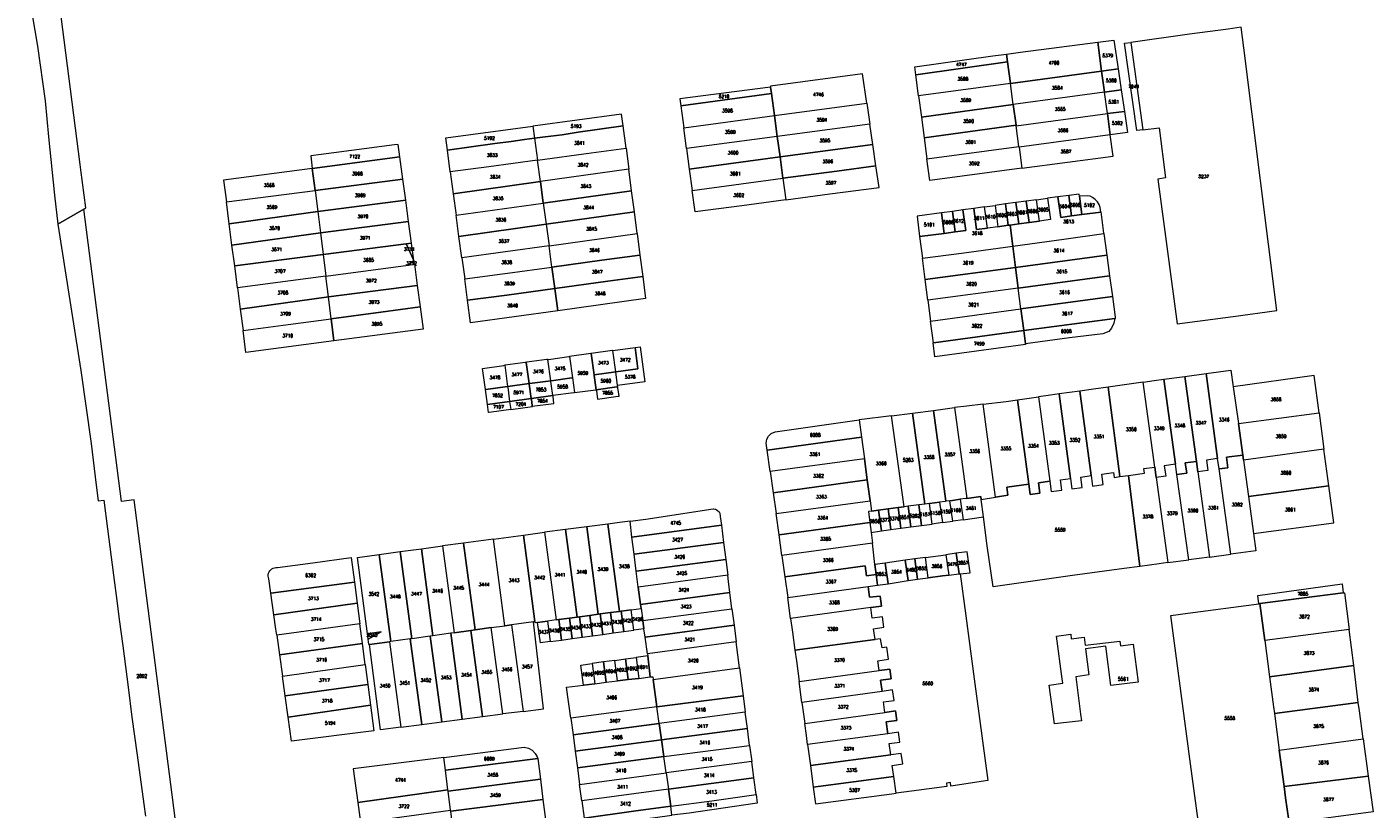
# Model space of a CAD drawing. Header units: metres. Extents: x 3 to 114181, y 112716 to 476231.
# Tile 2 of 90: x 112045 to 112440, y 473945 to 474174. Entities that reach past the tile are written whole.
import ezdxf
from ezdxf.enums import TextEntityAlignment as Align

# ---------------------------------------------------------------- set-up
doc = ezdxf.new("R2010")
doc.units = ezdxf.units.M
doc.header["$MEASUREMENT"] = 0
doc.layers.add('Kadasterperceelnummers', color=14, linetype='Continuous', lineweight=0)
doc.layers.add('Kadasterpercelen', color=14, linetype='Continuous', lineweight=13)
doc.styles.add('Style-STANDARD', font='STANDARD.shx')

msp = doc.modelspace()

# ---------------------------------------------------------------- linework, layer by layer
at = {"layer": 'Kadasterpercelen', "linetype": 'Continuous', "flags": 128}
for points in [[(112045.41, 474186.47), (112048.54, 474168.08), (112050.76, 474151.97), (112051.77, 474141.47), (112053.49, 474124.41), (112054.49, 474115.86), (112062.1, 474120.3), (112062.66, 474120.63), (112061.19, 474131.81), (112060.98, 474133.36), (112053.07, 474195.09)], [(112094.63, 473897.06), (112076.8, 474035.13), (112073.13, 474034.65), (112062.1, 474120.3), (112054.49, 474115.86), (112061.23, 474072.96), (112064.22, 474051.62), (112065.71, 474039.39), (112066.26, 474034.8), (112067.98, 474035.06), (112069.05, 474026.65), (112070.77, 474013.08), (112071.84, 474004.87), (112072.47, 474000), (112073.48, 473992.32), (112075.05, 473980.18), (112076.2, 473971.39), (112077.71, 473960.29), (112079.66, 473945.98), (112080.15, 473942.38)]]:
    msp.add_lwpolyline(points, dxfattribs=at)
for points in [[(112368.91, 474169.13), (112372.48, 474143.56), (112377.19, 474144.12), (112379.11, 474129.41), (112376.88, 474129.08), (112382.46, 474086.68), (112398.9, 474088.8), (112411.76, 474090.61), (112402.02, 474167.51), (112401.25, 474173.56), (112397.41, 474173.02), (112386.16, 474171.51)], [(112359.21, 474169.17), (112360.36, 474160.74), (112333.62, 474157.11), (112332.76, 474163.41), (112332.45, 474165.72), (112336.57, 474166.29)], [(112359.21, 474169.17), (112363.99, 474169.77), (112365.22, 474161.39), (112360.36, 474160.74)], [(112368.91, 474169.13), (112372.48, 474143.56), (112370.65, 474143.34), (112367.09, 474168.88)], [(112332.45, 474165.72), (112332.76, 474163.41), (112305.91, 474159.67), (112305.61, 474161.96), (112328.47, 474165.17)], [(112291.52, 474151.31), (112290.24, 474159.97), (112263.33, 474156.32), (112263.37, 474156.03), (112263.63, 474154.13), (112264.49, 474147.7)], [(112306.73, 474153.47), (112305.91, 474159.67), (112332.76, 474163.41), (112333.62, 474157.11)], [(112360.36, 474160.74), (112361.2, 474154.53), (112334.46, 474150.91), (112333.62, 474157.11)], [(112365.22, 474161.39), (112366.12, 474155.2), (112361.2, 474154.53), (112360.36, 474160.74)], [(112263.37, 474156.03), (112236.76, 474152.58), (112237.02, 474150.58), (112263.63, 474154.13)], [(112306.73, 474153.47), (112307.55, 474147.27), (112334.46, 474150.91), (112333.62, 474157.11)], [(112237.89, 474144.15), (112264.49, 474147.7), (112263.63, 474154.13), (112237.02, 474150.58)], [(112335.29, 474144.86), (112335.31, 474144.66), (112362.05, 474148.26), (112361.2, 474154.53), (112334.46, 474150.91)], [(112366.12, 474155.2), (112367.04, 474148.93), (112362.05, 474148.26), (112361.2, 474154.53)], [(112193.68, 474144.58), (112194.15, 474141.06), (112197.33, 474141.45), (112202.24, 474142.09), (112206.97, 474142.86), (112220.14, 474144.68), (112219.69, 474148.1)], [(112292.42, 474145.22), (112265.31, 474141.6), (112264.49, 474147.7), (112291.52, 474151.31)], [(112308.36, 474141.22), (112335.29, 474144.86), (112334.46, 474150.91), (112307.55, 474147.27)], [(112362.05, 474148.26), (112362.87, 474142.05), (112336.16, 474138.45), (112336.13, 474138.64), (112335.31, 474144.66)], [(112367.95, 474142.71), (112362.87, 474142.05), (112362.05, 474148.26), (112367.04, 474148.93)], [(112168.63, 474137.6), (112168.16, 474141.14), (112193.68, 474144.58), (112194.15, 474141.06), (112191.24, 474140.71), (112187.29, 474140.07), (112182.57, 474139.52)], [(112220.99, 474138.17), (112220.14, 474144.68), (112206.97, 474142.86), (112202.24, 474142.09), (112197.33, 474141.45), (112194.15, 474141.06), (112195.03, 474134.65), (112210.79, 474136.83)], [(112238.71, 474138.05), (112237.89, 474144.15), (112264.49, 474147.7), (112265.31, 474141.6)], [(112293.31, 474139.2), (112292.42, 474145.22), (112265.31, 474141.6), (112266.12, 474135.57)], [(112308.36, 474141.22), (112309.18, 474135.01), (112336.13, 474138.64), (112335.31, 474144.66), (112335.29, 474144.86)], [(112168.63, 474137.6), (112182.57, 474139.52), (112187.29, 474140.07), (112191.24, 474140.71), (112194.15, 474141.06), (112195.03, 474134.65), (112180.83, 474132.68), (112169.49, 474131.18)], [(112239.52, 474132.02), (112266.12, 474135.57), (112265.31, 474141.6), (112238.71, 474138.05)], [(112362.87, 474142.05), (112336.16, 474138.45), (112337, 474132.24), (112363.75, 474135.76)], [(112154.21, 474139.26), (112153.13, 474139.12), (112131.62, 474136.28), (112128.6, 474135.88), (112129.05, 474132.22), (112154.71, 474135.62)], [(112221.8, 474131.96), (112195.88, 474128.35), (112195.03, 474134.65), (112210.79, 474136.83), (112220.99, 474138.17)], [(112293.31, 474139.2), (112266.12, 474135.57), (112266.96, 474129.32), (112282.78, 474131.43), (112294.22, 474133.01)], [(112310.01, 474128.69), (112309.18, 474135.01), (112336.13, 474138.64), (112336.16, 474138.45), (112337, 474132.24)], [(112155.59, 474129.08), (112154.71, 474135.62), (112129.05, 474132.22), (112129.86, 474125.75)], [(112169.49, 474131.18), (112170.35, 474124.8), (112195.88, 474128.35), (112195.03, 474134.65), (112180.83, 474132.68)], [(112240.36, 474125.78), (112266.96, 474129.32), (112266.12, 474135.57), (112239.52, 474132.02)], [(112267.82, 474122.98), (112280.68, 474124.73), (112295.17, 474126.59), (112294.22, 474133.01), (112282.78, 474131.43), (112266.96, 474129.32)], [(112103.05, 474128.77), (112103.88, 474122.38), (112129.86, 474125.75), (112129.05, 474132.22)], [(112155.59, 474129.08), (112129.86, 474125.75), (112130.63, 474119.6), (112156.42, 474122.94)], [(112171.2, 474118.5), (112196.74, 474122.05), (112195.88, 474128.35), (112170.35, 474124.8)], [(112221.8, 474131.96), (112195.88, 474128.35), (112196.74, 474122.05), (112222.63, 474125.66)], [(112240.36, 474125.78), (112266.96, 474129.32), (112267.82, 474122.98), (112254.94, 474121.22), (112241.21, 474119.46)], [(112103.88, 474122.38), (112129.86, 474125.75), (112130.63, 474119.6), (112104.7, 474116.02)], [(112222.63, 474125.66), (112196.74, 474122.05), (112197.59, 474115.86), (112223.43, 474119.46)], [(112353.89, 474124.13), (112353.82, 474124.71), (112350.74, 474124.29), (112351.52, 474118.28), (112354.6, 474118.69)], [(112156.42, 474122.94), (112130.63, 474119.6), (112131.41, 474113.34), (112157.26, 474116.69)], [(112171.2, 474118.5), (112196.74, 474122.05), (112197.59, 474115.86), (112172.03, 474112.31)], [(112319.74, 474120.05), (112320.55, 474113.98), (112317.49, 474113.6), (112314.24, 474113.19), (112307.02, 474112.29), (112307.84, 474105.93), (112319.29, 474107.39), (112334.32, 474109.46), (112333.52, 474115.62), (112333, 474115.55), (112329.95, 474115.14), (112326.9, 474114.72), (112323.72, 474114.29), (112322.89, 474120.48)], [(112326.07, 474120.98), (112322.89, 474120.48), (112323.72, 474114.29), (112326.9, 474114.72)], [(112329.12, 474121.39), (112329.95, 474115.14), (112326.9, 474114.72), (112326.07, 474120.98)], [(112332.17, 474121.8), (112329.12, 474121.39), (112329.95, 474115.14), (112333, 474115.55)], [(112335.23, 474122.21), (112332.17, 474121.8), (112333, 474115.55), (112333.52, 474115.62), (112336.06, 474115.97)], [(112361.01, 474113.29), (112360.25, 474119.45), (112360.18, 474119.43), (112354.6, 474118.69), (112351.52, 474118.28), (112348.37, 474117.86), (112347.57, 474123.87), (112344.51, 474123.46), (112345.34, 474117.22), (112342.13, 474116.79), (112339.11, 474116.38), (112336.06, 474115.97), (112333.52, 474115.62), (112334.32, 474109.46), (112349.26, 474111.52), (112361.04, 474113.11)], [(112338.28, 474122.62), (112335.23, 474122.21), (112336.06, 474115.97), (112339.11, 474116.38)], [(112341.3, 474123.03), (112338.28, 474122.62), (112339.11, 474116.38), (112342.13, 474116.79)], [(112344.51, 474123.46), (112345.34, 474117.22), (112342.13, 474116.79), (112341.3, 474123.03)], [(112347.57, 474123.87), (112348.37, 474117.86), (112351.52, 474118.28), (112350.74, 474124.29)], [(112360.18, 474119.43), (112359.98, 474120.79), (112359.65, 474121.64), (112359.16, 474122.44), (112358.52, 474123.14), (112357.74, 474123.74), (112357, 474124.1), (112356.32, 474124.22), (112353.89, 474124.13), (112354.6, 474118.69)], [(112104.7, 474116.02), (112130.63, 474119.6), (112131.41, 474113.34), (112105.51, 474109.76)], [(112157.26, 474116.69), (112131.41, 474113.34), (112132.2, 474106.98), (112156.6, 474110.15), (112158.12, 474110.35)], [(112223.43, 474119.46), (112197.59, 474115.86), (112198.45, 474109.54), (112224.26, 474113.13)], [(112307.02, 474112.29), (112314.24, 474113.19), (112313.46, 474119.18), (112306.26, 474118.19)], [(112316.71, 474119.64), (112313.46, 474119.18), (112314.24, 474113.19), (112317.49, 474113.6)], [(112319.74, 474120.05), (112316.71, 474119.64), (112317.49, 474113.6), (112320.55, 474113.98)], [(112105.51, 474109.76), (112131.41, 474113.34), (112132.2, 474106.98), (112106.31, 474103.63)], [(112172.03, 474112.31), (112197.59, 474115.86), (112198.45, 474109.54), (112172.88, 474105.98)], [(112224.26, 474113.13), (112225.08, 474106.82), (112213.87, 474105.34), (112199.29, 474103.33), (112198.45, 474109.54)], [(112361.04, 474113.11), (112361.88, 474106.82), (112335.13, 474103.2), (112334.32, 474109.46), (112349.26, 474111.52)], [(112156.6, 474110.15), (112132.2, 474106.98), (112132.99, 474100.6), (112157.17, 474103.88), (112158.82, 474105.2)], [(112158.12, 474110.35), (112156.6, 474110.15), (112158.82, 474105.2)], [(112173.7, 474099.86), (112186.27, 474101.53), (112199.29, 474103.33), (112198.45, 474109.54), (112172.88, 474105.98)], [(112307.84, 474105.93), (112319.29, 474107.39), (112334.32, 474109.46), (112335.13, 474103.2), (112308.66, 474099.62)], [(112106.31, 474103.63), (112132.2, 474106.98), (112132.99, 474100.6), (112107.13, 474097.25)], [(112158.96, 474104.12), (112158.82, 474105.2), (112157.17, 474103.88)], [(112225.08, 474106.82), (112225.9, 474100.55), (112215.62, 474099.2), (112200.15, 474097.07), (112199.29, 474103.33), (112213.87, 474105.34)], [(112361.88, 474106.82), (112362.69, 474100.78), (112335.92, 474097.15), (112335.13, 474103.2)], [(112158.96, 474104.12), (112159.8, 474097.93), (112133.75, 474094.56), (112132.99, 474100.6), (112157.17, 474103.88)], [(112173.7, 474099.86), (112186.27, 474101.53), (112199.29, 474103.33), (112200.15, 474097.07), (112186.05, 474095.12), (112174.54, 474093.6)], [(112308.66, 474099.62), (112335.13, 474103.2), (112335.92, 474097.15), (112309.44, 474093.57)], [(112362.69, 474100.78), (112363.52, 474094.66), (112336.71, 474091.03), (112335.92, 474097.15)], [(112107.13, 474097.25), (112107.94, 474090.99), (112133.75, 474094.56), (112132.99, 474100.6)], [(112159.8, 474097.93), (112160.65, 474091.66), (112149.15, 474090.09), (112134.55, 474088.17), (112133.75, 474094.56)], [(112174.54, 474093.6), (112186.05, 474095.12), (112200.15, 474097.07), (112201.04, 474090.53), (112175.43, 474086.97)], [(112226.74, 474094.11), (112201.04, 474090.53), (112200.15, 474097.07), (112215.62, 474099.2), (112225.9, 474100.55)], [(112309.44, 474093.57), (112310.23, 474087.44), (112336.71, 474091.03), (112335.92, 474097.15)], [(112107.94, 474090.99), (112108.75, 474084.73), (112120.49, 474086.32), (112134.55, 474088.17), (112133.75, 474094.56)], [(112364.33, 474088.63), (112364.38, 474088.26), (112364.25, 474088.24), (112337.54, 474084.68), (112336.71, 474091.03), (112363.52, 474094.66)], [(112160.65, 474091.66), (112161.53, 474085.13), (112135.36, 474081.66), (112134.55, 474088.17), (112149.15, 474090.09)], [(112310.23, 474087.44), (112336.71, 474091.03), (112337.54, 474084.68), (112311.05, 474081.14)], [(112135.36, 474081.66), (112109.59, 474078.25), (112108.75, 474084.73), (112120.49, 474086.32), (112134.55, 474088.17)], [(112360.76, 474083.74), (112350.96, 474082.54), (112338.04, 474080.78), (112337.54, 474084.68), (112364.25, 474088.24), (112363.99, 474086.87), (112363.26, 474085.39), (112362.48, 474084.45)], [(112310.97, 474081.13), (112311.05, 474081.14), (112337.54, 474084.68), (112338.04, 474080.78), (112338.06, 474080.64), (112311.52, 474077.04)], [(112205.29, 474070.86), (112205.12, 474070.84), (112199.03, 474070.02), (112198.95, 474070.01), (112198.11, 474076.24), (112198.24, 474076.26), (112204.26, 474077.08), (112204.45, 474077.11)], [(112212.25, 474067.37), (112211.68, 474071.56), (112211.66, 474071.73), (112210.81, 474077.97), (112210.65, 474077.95), (112204.45, 474077.11), (112205.29, 474070.86), (112205.89, 474066.51), (112212.15, 474067.35)], [(112217, 474078.82), (112210.81, 474077.97), (112211.66, 474071.73), (112217.99, 474072.59), (112217.14, 474078.84)], [(112217.14, 474078.84), (112223.62, 474079.72), (112223.63, 474079.72), (112224.48, 474073.47), (112217.99, 474072.59)], [(112223.63, 474079.72), (112225.12, 474079.93), (112226.51, 474069.7), (112218.53, 474068.62), (112217.99, 474072.59), (112224.48, 474073.47)], [(112179.81, 474067.41), (112179.16, 474072.21), (112179.15, 474072.22), (112178.96, 474073.63), (112185.2, 474074.48), (112185.44, 474074.52), (112186.29, 474068.29), (112179.87, 474067.42)], [(112192.62, 474069.15), (112191.77, 474075.38), (112191.4, 474075.33), (112185.56, 474074.53), (112185.44, 474074.52), (112186.29, 474068.29), (112186.34, 474068.3)], [(112198.95, 474070.01), (112198.11, 474076.24), (112197.75, 474076.19), (112191.9, 474075.4), (112191.77, 474075.38), (112192.62, 474069.15), (112192.69, 474069.16)], [(112398.26, 474073.08), (112398.93, 474068.26), (112400.43, 474057.47), (112401.71, 474048.22), (112396.97, 474047.57), (112397.32, 474044.51), (112394.79, 474044.17), (112394.37, 474047.22), (112390.98, 474072.11)], [(112186.29, 474068.29), (112186.29, 474068.28), (112186.32, 474068.1), (112186.88, 474063.93), (112186.89, 474063.93), (112193.21, 474064.79), (112192.65, 474068.97), (112192.62, 474069.15), (112186.34, 474068.3)], [(112192.62, 474069.15), (112192.65, 474068.97), (112193.21, 474064.79), (112193.24, 474064.79), (112199.55, 474065.65), (112198.98, 474069.83), (112198.95, 474070.01), (112192.69, 474069.16)], [(112198.95, 474070.01), (112199.03, 474070.02), (112205.12, 474070.84), (112205.29, 474070.86), (112205.89, 474066.51), (112205.71, 474066.48), (112199.58, 474065.65), (112199.55, 474065.65), (112198.98, 474069.83)], [(112211.66, 474071.73), (112211.68, 474071.56), (112212.25, 474067.37), (112218.33, 474068.19), (112218.58, 474068.22), (112218.53, 474068.62), (112217.99, 474072.59)], [(112362.28, 474068.16), (112365.7, 474041.9), (112368.2, 474042.25), (112372.95, 474042.93), (112372.77, 474044.28), (112375.96, 474044.71), (112373.93, 474059.58), (112372.58, 474069.62)], [(112378.58, 474070.45), (112381.97, 474045.53), (112378.69, 474045.08), (112379.19, 474042.08), (112376.37, 474041.7), (112375.96, 474044.71), (112373.93, 474059.58), (112372.58, 474069.62), (112375.78, 474070.07)], [(112384.71, 474071.27), (112388.13, 474046.37), (112384.85, 474045.92), (112385.3, 474042.9), (112382.4, 474042.51), (112381.97, 474045.53), (112378.58, 474070.45)], [(112390.98, 474072.11), (112394.37, 474047.22), (112391.07, 474046.77), (112391.53, 474043.73), (112388.54, 474043.34), (112388.13, 474046.37), (112384.71, 474071.27)], [(112398.93, 474068.26), (112400.43, 474057.47), (112424.11, 474060.63), (112422.66, 474071.58)], [(112186.29, 474068.29), (112186.29, 474068.28), (112186.32, 474068.1), (112186.88, 474063.93), (112180.4, 474063.05), (112179.81, 474067.41), (112179.87, 474067.42)], [(112193.24, 474064.79), (112193.21, 474064.79), (112193.26, 474064.49), (112193.5, 474062.71), (112193.5, 474062.68), (112193.52, 474062.51), (112199.86, 474063.31), (112199.59, 474065.35), (112199.55, 474065.65)], [(112212.25, 474067.37), (112212.29, 474067.07), (112212.62, 474064.64), (112218.67, 474065.46), (112218.95, 474065.5), (112218.62, 474067.93), (112218.58, 474068.22), (112218.33, 474068.19)], [(112335.73, 474064.37), (112341.84, 474065.25), (112345.17, 474040.55), (112341.9, 474040.1), (112342.26, 474037.06), (112339.46, 474036.71), (112339.05, 474039.74)], [(112341.84, 474065.25), (112345.17, 474040.55), (112345.58, 474037.52), (112348.69, 474037.94), (112348.3, 474040.97), (112351.24, 474041.37), (112347.93, 474066.12), (112345.35, 474065.75)], [(112347.93, 474066.12), (112351.24, 474041.37), (112351.65, 474038.34), (112354.71, 474038.75), (112354.24, 474041.78), (112357.31, 474042.2), (112353.98, 474066.98)], [(112353.98, 474066.98), (112357.31, 474042.2), (112357.72, 474039.15), (112360.85, 474039.57), (112360.43, 474042.62), (112363.88, 474043.1), (112364.03, 474041.66), (112365.7, 474041.9), (112362.28, 474068.16), (112357.99, 474067.56)], [(112180.72, 474060.72), (112180.4, 474063.05), (112186.88, 474063.93), (112187.2, 474061.6), (112180.87, 474060.74)], [(112193.53, 474062.41), (112193.52, 474062.51), (112193.5, 474062.68), (112193.5, 474062.71), (112193.26, 474064.49), (112193.21, 474064.79), (112186.89, 474063.93), (112186.88, 474063.93), (112187.2, 474061.6), (112187.21, 474061.55)], [(112304.96, 474060.53), (112311.09, 474061.33), (112314.72, 474034.68), (112314.56, 474034.66), (112312.9, 474034.44), (112309.91, 474034.04), (112308.58, 474033.86)], [(112311.09, 474061.33), (112317.23, 474062.12), (112320.85, 474035.54), (112320.57, 474035.5), (112318.95, 474035.27), (112316.65, 474034.94), (112315.88, 474034.84), (112314.72, 474034.68)], [(112317.23, 474062.12), (112320.85, 474035.54), (112324.92, 474036.12), (112325.04, 474035.25), (112329.22, 474035.92), (112325.66, 474063.13), (112320.84, 474062.59)], [(112325.66, 474063.13), (112332.37, 474063.89), (112335.73, 474064.37), (112339.05, 474039.74), (112332.63, 474038.79), (112332.92, 474036.5), (112329.22, 474035.92)], [(112289.29, 474058.51), (112289.98, 474053.51), (112262.37, 474049.69), (112262.09, 474051.69), (112262.26, 474052.84), (112262.72, 474053.81), (112263.54, 474054.55), (112264.65, 474054.99)], [(112298.82, 474059.74), (112289.29, 474058.51), (112289.98, 474053.51), (112290.85, 474047.11), (112291.7, 474040.94), (112292.53, 474034.81), (112292.95, 474031.79), (112295, 474032.06), (112297.81, 474032.43), (112300.76, 474032.83), (112302.45, 474033.05)], [(112298.82, 474059.74), (112304.96, 474060.53), (112308.58, 474033.86), (112306.79, 474033.63), (112303.68, 474033.21), (112302.45, 474033.05)], [(112424.11, 474060.63), (112425.53, 474049.94), (112401.91, 474046.78), (112401.71, 474048.22), (112400.43, 474057.47)], [(112263.25, 474043.4), (112262.37, 474049.69), (112289.98, 474053.51), (112290.85, 474047.11)], [(112425.53, 474049.94), (112401.91, 474046.78), (112403.39, 474036.1), (112426.95, 474039.25)], [(112263.25, 474043.4), (112264.12, 474037.17), (112291.7, 474040.94), (112290.85, 474047.11)], [(112385.92, 474017.52), (112382.4, 474042.51), (112381.97, 474045.53), (112378.69, 474045.08), (112379.19, 474042.08), (112376.37, 474041.7), (112379.79, 474016.7)], [(112391.98, 474018.33), (112385.92, 474017.52), (112382.4, 474042.51), (112385.3, 474042.9), (112384.85, 474045.92), (112388.13, 474046.37), (112388.54, 474043.34)], [(112398.2, 474019.16), (112396.63, 474030.58), (112394.79, 474044.17), (112394.37, 474047.22), (112391.07, 474046.77), (112391.53, 474043.73), (112388.54, 474043.34), (112391.98, 474018.33)], [(112405.6, 474020.14), (112398.2, 474019.16), (112396.63, 474030.58), (112394.79, 474044.17), (112397.32, 474044.51), (112396.97, 474047.57), (112401.71, 474048.22), (112401.91, 474046.78), (112403.39, 474036.1), (112404.9, 474025.21)], [(112325.74, 474030.08), (112325.04, 474035.25), (112329.22, 474035.92), (112332.92, 474036.5), (112332.63, 474038.79), (112339.05, 474039.74), (112339.46, 474036.71), (112342.26, 474037.06), (112341.9, 474040.1), (112345.17, 474040.55), (112345.58, 474037.52), (112348.69, 474037.94), (112348.3, 474040.97), (112351.24, 474041.37), (112351.65, 474038.34), (112354.71, 474038.75), (112354.24, 474041.78), (112357.31, 474042.2), (112357.72, 474039.15), (112360.85, 474039.57), (112360.43, 474042.62), (112363.88, 474043.1), (112364.03, 474041.66), (112365.7, 474041.9), (112368.2, 474042.25), (112371.58, 474015.62), (112366.94, 474015.01), (112351.86, 474012.91), (112328.54, 474009.57), (112326.78, 474021.59)], [(112371.58, 474015.62), (112368.2, 474042.25), (112372.95, 474042.93), (112372.77, 474044.28), (112375.96, 474044.71), (112376.37, 474041.7), (112379.79, 474016.7), (112377.23, 474016.36)], [(112264.96, 474031.11), (112292.53, 474034.81), (112291.7, 474040.94), (112264.12, 474037.17)], [(112404.9, 474025.21), (112428.39, 474028.34), (112426.95, 474039.25), (112403.39, 474036.1)], [(112265.83, 474024.89), (112264.96, 474031.11), (112292.53, 474034.81), (112292.95, 474031.79), (112292.03, 474031.66), (112292.47, 474028.48)], [(112304.48, 474027.17), (112307.59, 474027.59), (112306.79, 474033.63), (112303.68, 474033.21)], [(112307.59, 474027.59), (112310.71, 474028.02), (112309.91, 474034.04), (112308.58, 474033.86), (112306.79, 474033.63)], [(112310.71, 474028.02), (112309.91, 474034.04), (112312.9, 474034.44), (112313.7, 474028.43)], [(112313.7, 474028.43), (112316.72, 474028.84), (112315.88, 474034.84), (112314.72, 474034.68), (112314.56, 474034.66), (112312.9, 474034.44)], [(112316.72, 474028.84), (112315.88, 474034.84), (112316.65, 474034.94), (112318.95, 474035.27), (112319.79, 474029.27)], [(112319.79, 474029.27), (112325.74, 474030.08), (112325.04, 474035.25), (112324.92, 474036.12), (112320.85, 474035.54), (112320.57, 474035.5), (112318.95, 474035.27)], [(112248.93, 474027.71), (112222.65, 474024.2), (112222.21, 474028.84), (112226.75, 474029.45), (112246.48, 474032.46), (112246.74, 474032.46), (112247.16, 474032.34), (112247.65, 474032.1), (112247.93, 474031.91), (112248.26, 474031.6), (112248.5, 474031.17), (112248.61, 474030.24)], [(112292.87, 474025.58), (112295.81, 474025.98), (112295, 474032.06), (112292.95, 474031.79), (112292.03, 474031.66), (112292.47, 474028.48)], [(112295.81, 474025.98), (112298.61, 474026.37), (112297.81, 474032.43), (112295, 474032.06)], [(112298.61, 474026.37), (112301.57, 474026.77), (112300.76, 474032.83), (112297.81, 474032.43)], [(112301.57, 474026.77), (112304.48, 474027.17), (112303.68, 474033.21), (112302.45, 474033.05), (112300.76, 474032.83)], [(112197.09, 474025.62), (112200.47, 473999.91), (112201.32, 474000.03), (112204.4, 474000.45), (112206.63, 474000.74), (112203.25, 474026.41)], [(112203.25, 474026.41), (112206.63, 474000.74), (112207.37, 474000.84), (112210.36, 474001.25), (112212.85, 474001.58), (112209.47, 474027.2)], [(112209.47, 474027.2), (112212.85, 474001.58), (112213.45, 474001.66), (112216.45, 474002.07), (112219.1, 474002.43), (112215.67, 474027.98)], [(112215.67, 474027.98), (112219.1, 474002.43), (112219.6, 474002.5), (112222.54, 474002.89), (112225.42, 474003.28), (112225.26, 474004.46), (112224.56, 474009.56), (112223.93, 474014.17), (112223.33, 474019.17), (112222.65, 474024.2), (112222.21, 474028.84), (112219.1, 474028.42)], [(112248.93, 474027.71), (112249.57, 474022.64), (112223.33, 474019.17), (112222.65, 474024.2)], [(112293.23, 474022.38), (112266.68, 474018.81), (112265.83, 474024.89), (112292.47, 474028.48), (112292.87, 474025.58)], [(112173.39, 474022.43), (112167.2, 474021.6), (112170.59, 473996.16), (112175.54, 473996.85), (112176.77, 473997.02)], [(112182.13, 474023.61), (112173.39, 474022.43), (112176.77, 473997.02), (112181.49, 473997.68), (112185.47, 473998.23)], [(112193.88, 473999.41), (112187.45, 473998.51), (112185.47, 473998.23), (112182.13, 474023.61), (112190.96, 474024.8), (112194.31, 473999.47)], [(112194.31, 473999.47), (112190.96, 474024.8), (112197.09, 474025.62), (112200.47, 473999.91), (112197.99, 473999.58), (112195.09, 473999.19), (112194.36, 473999.09)], [(112250.2, 474017.65), (112223.93, 474014.17), (112223.33, 474019.17), (112249.57, 474022.64)], [(112293.93, 474016.17), (112293.23, 474022.38), (112266.68, 474018.81), (112266.79, 474018.01), (112267.54, 474012.53), (112291.09, 474015.78), (112291.49, 474012.82), (112294.28, 474013.25)], [(112118.82, 474015.24), (112129.2, 474016.69), (112140.43, 474018.23), (112141.38, 474010.98), (112116.94, 474007.74), (112116.31, 474011.96), (112116.18, 474012.36), (112116.13, 474012.77), (112116.14, 474013.18), (112116.23, 474013.59), (112116.39, 474013.98), (112116.61, 474014.33), (112116.89, 474014.64), (112117.22, 474014.89), (112117.59, 474015.08), (112117.99, 474015.21), (112118.4, 474015.26)], [(112145.59, 473992.68), (112145.38, 473994.27), (112149.19, 473996.41), (112145.18, 473995.84), (112142.25, 474018.24), (112148.62, 474019.1), (112152.02, 473993.57), (112151.65, 473993.52), (112145.84, 473992.71)], [(112148.62, 474019.1), (112154.81, 474019.93), (112158.21, 473994.43), (112157.76, 473994.37), (112152.02, 473993.57)], [(112161.01, 474020.77), (112164.4, 473995.3), (112163.63, 473995.19), (112158.21, 473994.43), (112154.81, 474019.93)], [(112167.2, 474021.6), (112170.59, 473996.16), (112169.62, 473996.03), (112164.4, 473995.3), (112161.01, 474020.77)], [(112305.6, 474017.78), (112306.42, 474011.83), (112309.57, 474012.26), (112308.75, 474018.21)], [(112314.73, 474019.04), (112315.56, 474013.05), (112313.69, 474012.84), (112309.57, 474012.26), (112308.75, 474018.21)], [(112317.78, 474019.46), (112314.73, 474019.04), (112315.56, 474013.05), (112318.62, 474013.39)], [(112317.78, 474019.46), (112318.62, 474013.39), (112318.9, 474013.42), (112321.83, 474013.75), (112321.01, 474019.92)], [(112250.78, 474013.03), (112224.56, 474009.56), (112223.93, 474014.17), (112250.2, 474017.65)], [(112268.37, 474006.49), (112291.9, 474009.72), (112294.65, 474010.09), (112294.28, 474013.25), (112291.49, 474012.82), (112291.09, 474015.78), (112267.54, 474012.53)], [(112296.95, 474016.59), (112293.93, 474016.17), (112294.28, 474013.25), (112294.65, 474010.09), (112297.82, 474010.53)], [(112296.95, 474016.59), (112297.82, 474010.53), (112303.65, 474011.45), (112302.82, 474017.4)], [(112305.6, 474017.78), (112302.82, 474017.4), (112303.65, 474011.45), (112306.42, 474011.83)], [(112116.94, 474007.74), (112141.38, 474010.98), (112142.19, 474004.84), (112117.81, 474001.45)], [(112251.43, 474007.92), (112251.01, 474011.2), (112250.78, 474013.03), (112224.56, 474009.56), (112225.26, 474004.46)], [(112300.16, 473949.14), (112299.47, 473954.08), (112299.03, 473957.29), (112302.06, 473957.77), (112301.65, 473960.8), (112298.6, 473960.39), (112298.14, 473963.74), (112301.2, 473964.11), (112300.81, 473966.99), (112297.74, 473966.58), (112297.26, 473970.11), (112300.33, 473970.48), (112299.95, 473973.27), (112296.88, 473972.84), (112296.45, 473975.97), (112299.54, 473976.34), (112299.12, 473979.4), (112296.03, 473978.97), (112295.57, 473982.3), (112298.67, 473982.68), (112298.29, 473985.51), (112295.18, 473985.09), (112294.79, 473987.92), (112297.9, 473988.39), (112297.42, 473991.92), (112296.05, 473991.74), (112295.6, 473994.41), (112293.98, 473994.19), (112293.56, 473997.32), (112296.57, 473997.8), (112296.19, 474000.84), (112293.14, 474000.44), (112292.73, 474003.52), (112295.81, 474003.93), (112295.43, 474006.93), (112292.32, 474006.59), (112291.9, 474009.72), (112294.65, 474010.09), (112297.82, 474010.53), (112303.65, 474011.45), (112306.42, 474011.83), (112309.57, 474012.26), (112313.69, 474012.84), (112315.56, 474013.05), (112318.62, 474013.39), (112318.9, 474013.42), (112320.61, 474001.09), (112323.02, 473982.64), (112326.99, 473952.86), (112316.22, 473951.25), (112316.1, 473952.27), (112314.89, 473952.13), (112315.01, 473951.09), (112304.65, 473949.77)], [(112431.19, 474007.84), (112406.72, 474004.69), (112406.47, 474004.65), (112406.16, 474007.08), (112430.83, 474010.47)], [(112252.02, 474003.2), (112251.43, 474007.92), (112225.26, 474004.46), (112225.42, 474003.28), (112225.89, 473999.74)], [(112269.21, 474000.37), (112268.37, 474006.49), (112291.9, 474009.72), (112292.32, 474006.59), (112295.43, 474006.93), (112295.81, 474003.93), (112292.73, 474003.52)], [(112431.56, 474007.89), (112432.91, 473997.13), (112408.16, 473993.86), (112406.72, 474004.69), (112431.19, 474007.84)], [(112118.39, 473997.22), (112117.81, 474001.45), (112142.19, 474004.84), (112142.98, 473998.81), (112118.64, 473995.42)], [(112214.2, 473995.7), (112217.21, 473996.11), (112216.45, 474002.07), (112213.45, 474001.66)], [(112217.21, 473996.11), (112220.36, 473996.55), (112219.6, 474002.5), (112219.1, 474002.43), (112216.45, 474002.07)], [(112220.36, 473996.55), (112223.29, 473996.95), (112222.54, 474002.89), (112219.6, 474002.5)], [(112226.21, 473997.35), (112223.29, 473996.95), (112222.54, 474002.89), (112225.42, 474003.28), (112225.89, 473999.74)], [(112252.63, 473998.36), (112226.55, 473994.86), (112226.21, 473997.35), (112225.89, 473999.74), (112252.02, 474003.2)], [(112269.21, 474000.37), (112269.77, 473996.34), (112270.5, 473991.02), (112293.98, 473994.19), (112293.56, 473997.32), (112296.57, 473997.8), (112296.19, 474000.84), (112293.14, 474000.44), (112292.73, 474003.52)], [(112386.41, 473957.72), (112380.68, 474001.2), (112385.66, 474001.86), (112406.43, 474004.65), (112406.47, 474004.65), (112406.72, 474004.69), (112408.16, 473993.86), (112409.57, 473983.28), (112410.74, 473974.43), (112411.01, 473972.46), (112412.42, 473961.81), (112413.85, 473951.1), (112414.28, 473947.83), (112415.18, 473941.12), (112411.84, 473940.66), (112408.88, 473940.25), (112405.91, 473939.84), (112400.35, 473939.07), (112400.01, 473939.02), (112397.43, 473938.67), (112394.5, 473938.26), (112394.24, 473938.23), (112391.42, 473937.84), (112389.14, 473937.52)], [(112118.64, 473995.42), (112119.44, 473989.66), (112143.74, 473993.04), (112142.98, 473998.81)], [(112184.9, 473972.36), (112181.49, 473997.68), (112185.47, 473998.23), (112187.45, 473998.51), (112190.83, 473973.12)], [(112193.88, 473999.41), (112187.45, 473998.51), (112190.83, 473973.12), (112196.77, 473973.88)], [(112195.09, 473999.19), (112197.99, 473999.58), (112198.75, 473993.59), (112195.91, 473993.2)], [(112198.75, 473993.59), (112202.08, 473994.04), (112201.32, 474000.03), (112200.47, 473999.91), (112197.99, 473999.58)], [(112202.08, 473994.04), (112205.16, 473994.47), (112204.4, 474000.45), (112201.32, 474000.03)], [(112205.16, 473994.47), (112208.13, 473994.86), (112207.37, 474000.84), (112206.63, 474000.74), (112204.4, 474000.45)], [(112208.13, 473994.86), (112211.12, 473995.27), (112210.36, 474001.25), (112207.37, 474000.84)], [(112211.12, 473995.27), (112214.2, 473995.7), (112213.45, 474001.66), (112212.85, 474001.58), (112210.36, 474001.25)], [(112226.55, 473994.86), (112252.63, 473998.36), (112253.24, 473993.51), (112227.3, 473990.03)], [(112145.18, 473995.84), (112149.19, 473996.41), (112145.38, 473994.27)], [(112161.13, 473969.3), (112157.76, 473994.37), (112152.02, 473993.57), (112151.65, 473993.52), (112155.01, 473968.52)], [(112167.01, 473970.06), (112163.63, 473995.19), (112158.21, 473994.43), (112157.76, 473994.37), (112161.13, 473969.3)], [(112173.01, 473970.83), (112169.62, 473996.03), (112164.4, 473995.3), (112163.63, 473995.19), (112167.01, 473970.06)], [(112178.94, 473971.59), (112175.54, 473996.85), (112170.59, 473996.16), (112169.62, 473996.03), (112173.01, 473970.83)], [(112184.9, 473972.36), (112181.49, 473997.68), (112176.77, 473997.02), (112175.54, 473996.85), (112178.94, 473971.59)], [(112271.72, 473981.9), (112295.18, 473985.09), (112294.79, 473987.92), (112297.9, 473988.39), (112297.42, 473991.92), (112296.05, 473991.74), (112295.6, 473994.41), (112293.98, 473994.19), (112270.5, 473991.02), (112270.92, 473987.93)], [(112371.1, 473981.71), (112363.06, 473980.74), (112361.63, 473992.2), (112355.68, 473991.48), (112356.65, 473983.81), (112352.8, 473983.23), (112354.2, 473972.35), (112354.45, 473970.37), (112346.53, 473969.45), (112345.02, 473980.83), (112348.98, 473981.38), (112348.81, 473982.64), (112347.12, 473995.2), (112351.31, 473995.78), (112351.48, 473994.41), (112355.26, 473994.86), (112355.56, 473992.48), (112361.5, 473993.19), (112365.73, 473993.69), (112365.91, 473992.33), (112369.64, 473992.79)], [(112432.91, 473997.13), (112408.16, 473993.86), (112409.57, 473983.28), (112434.24, 473986.54)], [(112143.74, 473993.04), (112119.44, 473989.66), (112120.29, 473983.49), (112144.56, 473986.86)], [(112155.01, 473968.52), (112149, 473967.74), (112145.84, 473992.71), (112151.65, 473993.52)], [(112254.21, 473985.84), (112253.24, 473993.51), (112227.3, 473990.03), (112227.39, 473989.44), (112228.1, 473983.21), (112228.81, 473983.29), (112228.92, 473982.5)], [(112144.56, 473986.86), (112145.32, 473981.04), (112121.1, 473977.65), (112120.29, 473983.49)], [(112211.08, 473987.16), (112211.83, 473981.23), (112208.54, 473980.83), (112207.7, 473986.69)], [(112214.42, 473987.62), (112211.08, 473987.16), (112211.83, 473981.23), (112215.17, 473981.64)], [(112217.72, 473988.08), (112214.42, 473987.62), (112215.17, 473981.64), (112218.48, 473982.04)], [(112220.87, 473988.53), (112221.65, 473982.42), (112218.48, 473982.04), (112217.72, 473988.08)], [(112223.99, 473988.96), (112224.76, 473982.8), (112221.65, 473982.42), (112220.87, 473988.53)], [(112227.39, 473989.44), (112223.99, 473988.96), (112224.76, 473982.8), (112228.1, 473983.21)], [(112434.24, 473986.54), (112409.57, 473983.28), (112410.74, 473974.43), (112411.01, 473972.46), (112435.59, 473975.71)], [(112203.58, 473980.23), (112208.54, 473980.83), (112211.83, 473981.23), (112215.17, 473981.64), (112218.48, 473982.04), (112221.65, 473982.42), (112224.76, 473982.8), (112228.1, 473983.21), (112228.81, 473983.29), (112228.92, 473982.5), (112230.04, 473974.42), (112204.82, 473971.11)], [(112254.21, 473985.84), (112255.28, 473977.73), (112230.04, 473974.42), (112228.92, 473982.5)], [(112272.55, 473975.73), (112271.72, 473981.9), (112295.18, 473985.09), (112298.29, 473985.51), (112298.67, 473982.68), (112295.57, 473982.3), (112296.03, 473978.97)], [(112145.32, 473981.04), (112146.12, 473974.97), (112121.95, 473971.46), (112121.1, 473977.65)], [(112273.37, 473969.54), (112296.88, 473972.84), (112296.45, 473975.97), (112299.54, 473976.34), (112299.12, 473979.4), (112296.03, 473978.97), (112272.55, 473975.73)], [(112121.95, 473971.46), (112146.12, 473974.97), (112147.12, 473967.42), (112122.92, 473964.44)], [(112255.28, 473977.73), (112255.93, 473972.86), (112230.72, 473969.55), (112230.04, 473974.42)], [(112437.01, 473965.07), (112435.89, 473973.3), (112435.59, 473975.71), (112411.01, 473972.46), (112412.42, 473961.81)], [(112205.46, 473966.24), (112230.72, 473969.55), (112230.04, 473974.42), (112204.82, 473971.11)], [(112255.93, 473972.86), (112230.72, 473969.55), (112231.38, 473964.8), (112256.56, 473968.1)], [(112274.19, 473963.41), (112273.84, 473966.02), (112273.37, 473969.54), (112296.88, 473972.84), (112299.95, 473973.27), (112300.33, 473970.48), (112297.26, 473970.11), (112297.74, 473966.58)], [(112205.46, 473966.24), (112206.09, 473961.48), (112231.38, 473964.8), (112230.72, 473969.55)], [(112256.56, 473968.1), (112231.38, 473964.8), (112232.07, 473959.87), (112257.21, 473963.16)], [(112275.02, 473957.26), (112298.6, 473960.39), (112298.14, 473963.74), (112301.2, 473964.11), (112300.81, 473966.99), (112297.74, 473966.58), (112274.19, 473963.41)], [(112167.55, 473959.57), (112191.12, 473962.62), (112192.45, 473962.33), (112193.49, 473961.74), (112194.39, 473960.76), (112194.93, 473959.79), (112195.13, 473959.35), (112168.04, 473955.88)], [(112206.09, 473961.48), (112206.74, 473956.55), (112232.07, 473959.87), (112231.38, 473964.8)], [(112257.21, 473963.16), (112257.83, 473958.49), (112232.72, 473955.12), (112232.07, 473959.87)], [(112437.01, 473965.07), (112438.5, 473954.14), (112413.85, 473951.1), (112412.42, 473961.81)], [(112167.55, 473959.57), (112141.02, 473956.29), (112142.36, 473946.47), (112168.79, 473950.14), (112168.04, 473955.88)], [(112195.13, 473959.35), (112195.9, 473953.22), (112168.85, 473949.7), (112168.79, 473950.14), (112168.04, 473955.88)], [(112207.37, 473951.75), (112232.72, 473955.12), (112232.07, 473959.87), (112206.74, 473956.55)], [(112275.02, 473957.26), (112275.87, 473950.95), (112299.47, 473954.08), (112299.03, 473957.29), (112302.06, 473957.77), (112301.65, 473960.8), (112298.6, 473960.39)], [(112207.37, 473951.75), (112232.72, 473955.12), (112233.39, 473950.3), (112208.01, 473946.92)], [(112257.83, 473958.49), (112232.72, 473955.12), (112233.39, 473950.3), (112258.46, 473953.69)], [(112196.64, 473947.35), (112169.62, 473943.9), (112169.58, 473944.19), (112168.85, 473949.7), (112195.9, 473953.22)], [(112258.46, 473953.69), (112233.39, 473950.3), (112234.09, 473945.31), (112246.1, 473946.93), (112259.11, 473948.77)], [(112275.87, 473950.95), (112276.54, 473946.01), (112298.89, 473948.96), (112300.16, 473949.14), (112299.47, 473954.08)], [(112438.5, 473954.14), (112439.92, 473943.68), (112415.27, 473940.42), (112415.18, 473941.12), (112414.28, 473947.83), (112413.85, 473951.1)], [(112142.36, 473946.47), (112143.17, 473940.54), (112169.58, 473944.19), (112168.85, 473949.7), (112168.79, 473950.14)], [(112196.64, 473947.35), (112197.39, 473941.44), (112170.4, 473937.99), (112170.37, 473938.25), (112169.62, 473943.9)], [(112208.01, 473946.92), (112208.68, 473941.86), (112223.17, 473943.85), (112234.09, 473945.31), (112233.39, 473950.3)], [(112234.45, 473942.67), (112234.09, 473945.31), (112246.1, 473946.93), (112259.11, 473948.77), (112259.45, 473946.21), (112239.54, 473943.29)], [(112208.68, 473941.86), (112209, 473939.45), (112229.49, 473942.06), (112234.45, 473942.67), (112234.09, 473945.31), (112223.17, 473943.85)]]:
    msp.add_lwpolyline(points, close=True, dxfattribs=at)

# ---------------------------------------------------------------- texts
at = {"layer": 'Kadasterperceelnummers', "linetype": 'Continuous', "lineweight": 0, "style": 'Style-STANDARD'}
for s, p in [('5379', (112362.17, 474165.27)), ('4747', (112319.25, 474162.7)), ('4700', (112346.39, 474163.14)), ('3588', (112319.71, 474158.44)), ('3584', (112347.37, 474155.82)), ('5380', (112363.2, 474157.97)), ('7044', (112369.75, 474156.2)), ('5210', (112249.71, 474153.3)), ('4746', (112277.38, 474153.84)), ('3589', (112320.55, 474152.19)), ('5381', (112363.91, 474151.73)), ('3598', (112250.71, 474149.14)), ('3585', (112348.21, 474149.6)), ('5193', (112206.33, 474144.58)), ('3594', (112278.4, 474146.46)), ('3590', (112321.37, 474146.06)), ('5382', (112364.96, 474145.49)), ('5192', (112180.96, 474141.09)), ('3841', (112207.35, 474139.66)), ('3599', (112251.55, 474142.88)), ('3595', (112279.26, 474140.39)), ('3591', (112322.02, 474139.93)), ('3586', (112349.05, 474143.36)), ('7122', (112141.45, 474135.74)), ('3833', (112181.77, 474136.12)), ('3600', (112252.36, 474136.81)), ('3587', (112349.9, 474137.15)), ('3842', (112208.38, 474133.26)), ('3596', (112280.12, 474134.26)), ('3592', (112323.03, 474133.67)), ('3968', (112142.25, 474130.68)), ('3834', (112182.63, 474129.72)), ('3601', (112253.01, 474130.68)), ('3597', (112281.01, 474127.99)), ('5237', (112390.29, 474129.88)), ('3568', (112116.4, 474127.3)), ('3969', (112143.07, 474124.34)), ('3843', (112209.21, 474127.01)), ('3602', (112254.03, 474124.39)), ('3569', (112117.21, 474120.88)), ('3835', (112183.48, 474123.43)), ('3844', (112210.05, 474120.76)), ('3605', (112343.26, 474120.13)), ('3604', (112349.48, 474121.08)), ('3608', (112352.61, 474121.49)), ('5102', (112356.78, 474121.45)), ('3970', (112143.89, 474118.14)), ('3836', (112184.33, 474117.18)), ('5088', (112315.45, 474116.41)), ('3612', (112318.4, 474116.82)), ('3611', (112324.5, 474117.63)), ('3610', (112327.78, 474118.06)), ('3609', (112331, 474118.47)), ('3603', (112334.06, 474118.88)), ('3607', (112337.11, 474119.3)), ('3606', (112340.15, 474119.7)), ('3613', (112350.68, 474116.67)), ('3570', (112118.01, 474114.68)), ('3845', (112210.88, 474114.5)), ('5101', (112309.87, 474115.73)), ('3618', (112323.88, 474113.21)), ('3571', (112118.63, 474108.48)), ('3971', (112144.54, 474111.84)), ('3711', (112157.46, 474108.57)), ('3837', (112185.17, 474110.92)), ('3846', (112211.72, 474108.23)), ('3614', (112347.87, 474108.16)), ('3685', (112145.51, 474105.38)), ('3712', (112158.1, 474104.4)), ('3838', (112186.02, 474104.7)), ('3619', (112321.26, 474104.54)), ('3707', (112119.61, 474102.12)), ('3847', (112212.55, 474101.95)), ('3615', (112348.68, 474101.99)), ('3972', (112146.33, 474099.34)), ('3839', (112186.86, 474098.47)), ('3620', (112322.23, 474098.38)), ('3708', (112120.41, 474095.8)), ('3973', (112147.15, 474093.05)), ('3848', (112213.41, 474095.54)), ('3621', (112322.85, 474092.3)), ('3616', (112349.49, 474095.9)), ('3709', (112121.19, 474089.64)), ('3840', (112187.75, 474092.02)), ('3617', (112350.31, 474089.67)), ('3695', (112147.97, 474086.66)), ('3622', (112323.82, 474086.08)), ('6008', (112350, 474084.51)), ('3710', (112121.84, 474083.21)), ('7499', (112324.49, 474080.86)), ('3476', (112195.32, 474072.7)), ('3475', (112201.65, 474073.56)), ('3473', (112214.35, 474075.28)), ('3472', (112220.76, 474076.15)), ('3478', (112182.58, 474070.96)), ('3477', (112188.99, 474071.83)), ('5959', (112208.32, 474072.24)), ('5960', (112215.08, 474069.98)), ('5378', (112222.2, 474071.14)), ('7852', (112183.32, 474065.67)), ('5971', (112189.55, 474066.54)), ('7853', (112196.05, 474067.4)), ('5958', (112202.39, 474068.26)), ('7855', (112215.57, 474066.43)), ('7107', (112183.6, 474062.33)), ('7204', (112190.18, 474063.17)), ('7854', (112196.5, 474064.08)), ('3858', (112411.47, 474064.53)), ('3348', (112383.29, 474056.86)), ('3347', (112389.48, 474057.69)), ('3346', (112396.28, 474058.6)), ('6088', (112276.43, 474054.1)), ('3351', (112359.61, 474053.63)), ('3350', (112369.06, 474055.76)), ('3349', (112377.22, 474056.05)), ('3859', (112412.94, 474053.71)), ('3356', (112323.16, 474049.37)), ('3355', (112332.3, 474050.15)), ('3354', (112340.39, 474050.94)), ('3353', (112346.48, 474051.79)), ('3352', (112352.56, 474052.63)), ('3361', (112276.36, 474048.46)), ('3360', (112295.8, 474045.77)), ('5283', (112303.67, 474046.79)), ('3358', (112309.78, 474047.6)), ('3357', (112315.91, 474048.4)), ('3362', (112277.4, 474042.14)), ('3860', (112414.38, 474043.02)), ('3363', (112278.25, 474036.02)), ('3382', (112400.13, 474033.72)), ('3364', (112278.64, 474029.85)), ('3377', (112296.75, 474029.21)), ('3376', (112299.63, 474029.6)), ('3851', (112302.41, 474029.99)), ('5282', (112305.61, 474030.4)), ('6157', (112308.54, 474030.82)), ('6158', (112311.59, 474031.23)), ('6159', (112314.6, 474031.64)), ('6160', (112317.61, 474032.05)), ('3481', (112322.13, 474032.68)), ('3378', (112373.93, 474030.19)), ('3379', (112381.08, 474031.15)), ('3380', (112387.13, 474031.96)), ('3381', (112393.14, 474032.8)), ('3861', (112415.67, 474032.23)), ('4745', (112235.53, 474028.33)), ('3850', (112293.87, 474028.82)), ('5559', (112348.18, 474026.33)), ('3427', (112236.07, 474023.44)), ('3365', (112279.47, 474023.65)), ('3426', (112236.72, 474018.4)), ('3366', (112280.25, 474017.45)), ('3440', (112208, 474013.98)), ('3439', (112214.23, 474014.79)), ('3438', (112220.48, 474015.62)), ('3425', (112237.31, 474013.6)), ('3854', (112300.25, 474013.98)), ('3480', (112304.58, 474014.61)), ('3855', (112307.54, 474015.02)), ('3856', (112312.11, 474015.65)), ('3479', (112316.63, 474016.24)), ('3857', (112319.76, 474016.64)), ('6362', (112128.56, 474012.98)), ('3444', (112179.38, 474010.32)), ('3443', (112188.17, 474011.52)), ('3442', (112195.67, 474012.36)), ('3441', (112201.64, 474013.16)), ('3367', (112281.06, 474011.14)), ('3853', (112295.83, 474013.35)), ('3713', (112129.36, 474006.22)), ('3542', (112147.09, 474007.51)), ('3448', (112153.37, 474006.76)), ('3447', (112159.56, 474007.6)), ('3446', (112165.75, 474008.45)), ('3445', (112171.94, 474009.3)), ('3424', (112237.95, 474008.74)), ('7885', (112419.32, 474007.56)), ('3423', (112238.6, 474003.83)), ('3368', (112282.05, 474005.04)), ('3714', (112130.18, 474000.13)), ('3434', (112206.21, 473997.65)), ('3433', (112209.18, 473998.05)), ('3432', (112212.22, 473998.47)), ('3431', (112215.1, 473998.89)), ('3430', (112218.35, 473999.31)), ('3429', (112221.4, 473999.72)), ('3428', (112224.33, 474000.12)), ('3422', (112239.22, 473999.03)), ('3872', (112419.79, 474000.87)), ('3715', (112130.98, 473994.23)), ('3543', (112146.53, 473995.51)), ('3437', (112196.86, 473996.39)), ('3436', (112199.97, 473996.81)), ('3435', (112203.18, 473997.24)), ('3421', (112239.69, 473994.2)), ('3369', (112281.53, 473997.27)), ('3873', (112421.17, 473990.2)), ('3716', (112131.79, 473988.26)), ('3457', (112192.06, 473986.22)), ('4691', (112225.83, 473986.1)), ('3420', (112240.7, 473988.01)), ('3370', (112283.55, 473988.15)), ('2892', (112079.1, 473983.5)), ('3717', (112132.6, 473982.25)), ('3452', (112162.34, 473982.24)), ('3453', (112168.28, 473983.03)), ('3454', (112174.23, 473983.83)), ('3455', (112180.17, 473984.63)), ('3456', (112186.11, 473985.42)), ('4696', (112209.72, 473983.98)), ('4695', (112213.08, 473984.42)), ('4694', (112216.41, 473984.85)), ('4693', (112219.64, 473985.27)), ('4692', (112222.78, 473985.68)), ('5561', (112366.69, 473982.61)), ('3450', (112150.38, 473980.64)), ('3451', (112156.17, 473981.44)), ('3419', (112241.89, 473980.13)), ('3371', (112283.62, 473980.62)), ('5560', (112309.41, 473981.31)), ('3874', (112422.55, 473979.5)), ('3718', (112133.41, 473976.25)), ('3406', (112216.78, 473977.2)), ('3372', (112284.62, 473974.47)), ('3407', (112217.72, 473970.33)), ('3418', (112242.77, 473973.64)), ('5558', (112397.9, 473971.12)), ('5194', (112134.3, 473969.71)), ('3417', (112243.42, 473968.83)), ('3373', (112285.45, 473968.34)), ('3875', (112423.96, 473968.76)), ('3408', (112218.37, 473965.52)), ('3416', (112244.08, 473963.98)), ('3374', (112286.3, 473962.12)), ('6089', (112180.92, 473959.25)), ('3409', (112219.03, 473960.67)), ('3415', (112244.74, 473959.14)), ('3458', (112181.93, 473954.52)), ('3410', (112219.52, 473955.81)), ('3414', (112245.38, 473954.39)), ('3375', (112287.15, 473955.87)), ('3876', (112425.39, 473958.09)), ('4744', (112154.91, 473953.02)), ('3411', (112220, 473951.02)), ('3459', (112182.7, 473948.56)), ('3413', (112246.04, 473949.5)), ('5307', (112287.97, 473950.04)), ('3877', (112426.85, 473947.28)), ('3722', (112155.93, 473945.34)), ('3412', (112220.84, 473946.08)), ('5211', (112246.24, 473945.72))]:
    msp.add_text(s, height=1, dxfattribs=at).set_placement(p, align=Align.MIDDLE_CENTER)

doc.saveas('drawing.dxf')
